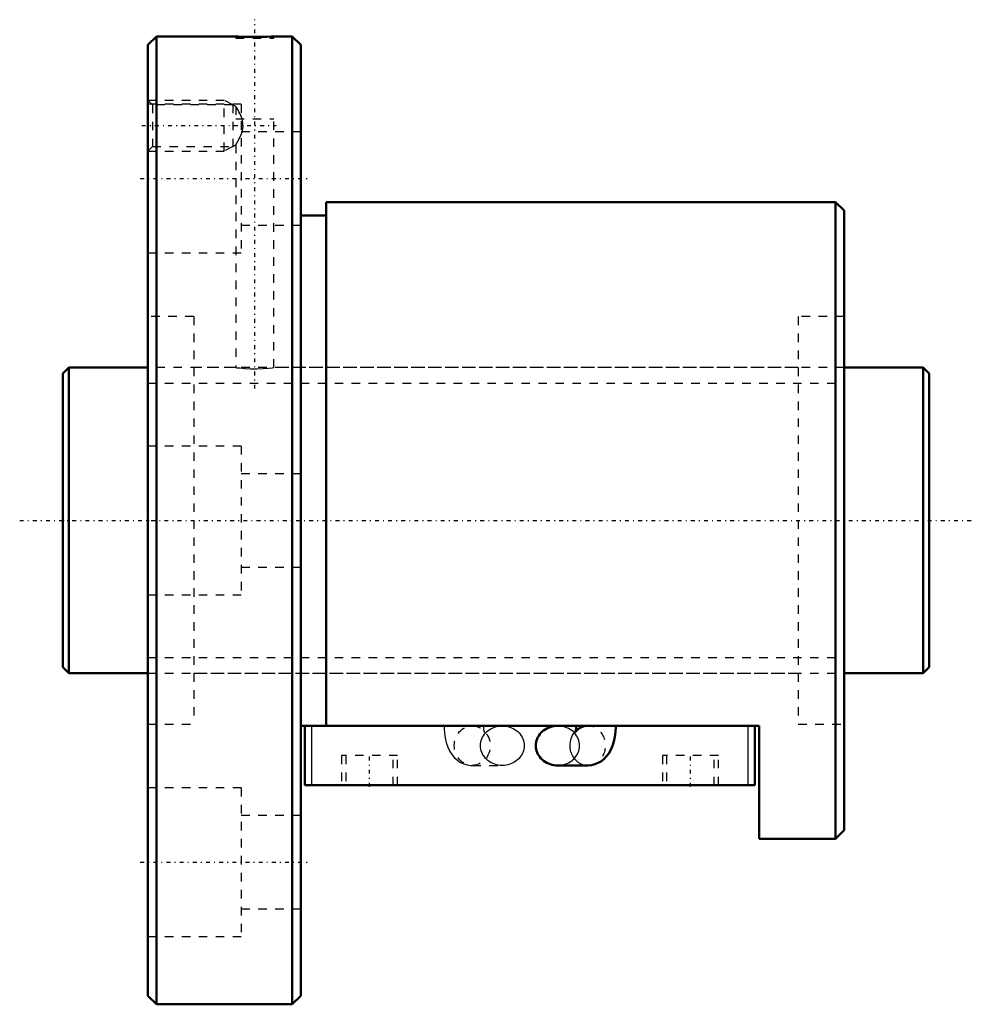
# Model space of a CAD drawing. Header units: millimetres. Extents: x -5 to 107, y -57 to 59.
import ezdxf

# ---------------------------------------------------------------- set-up
doc = ezdxf.new("R2010")
doc.units = ezdxf.units.MM
doc.linetypes.add('Center', pattern=[1.5, 0.45, -0.5, 0.05, -0.5])
doc.linetypes.add('Dashed', pattern=[2, 1, -1])
for name, color, linetype, lineweight in [('2d ConnectionPoints', 7, 'Continuous', 50), ('AM_0', 7, 'Continuous', 50), ('AM_4', 3, 'Continuous', 25), ('AM_5', 3, 'Continuous', 25), ('AM_7', 7, 'Center', 25), ('AM_9', 6, 'Dashed', 25)]:
    doc.layers.add(name, color=color, linetype=linetype, lineweight=lineweight)

# ---------------------------------------------------------------- blocks, each defined once
blk = doc.blocks.new('1_BNF_3620_1_5RR_Nut_0_in_BNF3620V_1_5RRG1_102LC0_000_rev_4')
at = {"layer": 'AM_0'}
for p, q in [((11, 57), (10, 56)), ((11, 57), (11, -57)), ((20.35, 57), (11, 57)), ((27, 57), (24.82, 57)), ((27, 57), (27, -57)), ((28, 56), (27, 57)), ((10, 56), (10, -56)), ((28, 56), (28, -56)), ((91, 37.5), (31, 37.5)), ((31, 37.5), (31, -24.2)), ((91, 37.5), (91, -37.5)), ((92, 36.5), (91, 37.5)), ((92, 36.5), (92, -36.5)), ((31, 35.9), (28, 35.9)), ((82, -24.2), (28, -24.2)), ((28.5, -31.2), (28.5, -24.2)), ((60.46, -24.2), (58.26, -24.2)), ((81.5, -31.2), (81.5, -24.2)), ((82, -37.5), (82, -24.2)), ((58.26, -28.87), (61.8, -28.87)), ((81.5, -31.2), (28.5, -31.2)), ((91, -37.5), (92, -36.5)), ((82, -37.5), (91, -37.5)), ((10, -56), (11, -57)), ((27, -57), (28, -56)), ((11, -57), (27, -57))]:
    blk.add_line(p, q, dxfattribs=at)
for points in [[(24.85, 57), (24.79, 57), (24.5, 56.99), (23.99, 56.97), (23.32, 56.96), (22.58, 56.96), (21.84, 56.96), (21.18, 56.97), (20.68, 56.99), (20.4, 57), (20.35, 57)], [(58.26, -24.2), (58.04, -24.21), (57.82, -24.24), (57.6, -24.28), (57.38, -24.34), (57.18, -24.42), (56.98, -24.51), (56.79, -24.62), (56.61, -24.75), (56.44, -24.88), (56.29, -25.03), (56.16, -25.2), (56.04, -25.37), (55.93, -25.55), (55.85, -25.74), (55.78, -25.93), (55.73, -26.13), (55.7, -26.33), (55.69, -26.53)], [(60.46, -24.2), (60.46, -24.32), (60.44, -24.56), (60.41, -24.75), (60.38, -24.88), (60.36, -24.94), (60.35, -24.94)], [(60.35, -24.94), (60.36, -24.94), (60.39, -24.88), (60.47, -24.77), (60.62, -24.63), (60.84, -24.47), (61.13, -24.33), (61.33, -24.26)], [(61.8, -28.87), (62.23, -28.83), (62.66, -28.73), (63.05, -28.57), (63.41, -28.36), (63.73, -28.1), (64.03, -27.79), (64.29, -27.44), (64.52, -27.03), (64.73, -26.57), (64.89, -26.04), (65.01, -25.48), (65.09, -24.92), (65.12, -24.35), (65.12, -24.2)], [(55.69, -26.53), (55.7, -26.74), (55.73, -26.94), (55.78, -27.14), (55.85, -27.33), (55.93, -27.52), (56.04, -27.7), (56.16, -27.87), (56.29, -28.03), (56.44, -28.18), (56.61, -28.32), (56.79, -28.44), (56.98, -28.55), (57.18, -28.65), (57.38, -28.73), (57.6, -28.79), (57.82, -28.83), (58.04, -28.86), (58.26, -28.87)]]:
    blk.add_lwpolyline(points, dxfattribs=at)
at = {"layer": 'AM_4'}
for p, q in [((29.3, -31.2), (29.3, -24.2)), ((80.7, -31.2), (80.7, -24.2))]:
    blk.add_line(p, q, dxfattribs=at)
blk.add_ellipse((61.8, -26.53), major_axis=(0, 2.33), ratio=0.906308, start_param=0.783408, end_param=3.14452, dxfattribs=at)
at = {"layer": 'AM_5', "linetype": 'Dashed'}
for p, q in [((10, 49.5), (19, 49.5)), ((19, 43.5), (19, 49.5)), ((20, 48.96), (19, 49.5)), ((10, 43.5), (19, 43.5)), ((20, 44.04), (19, 43.5))]:
    blk.add_line(p, q, dxfattribs=at)
at = {"layer": 'AM_7'}
for p, q in [((22.6, 15.53), (22.6, 58.98)), ((9.28, 46.5), (25.12, 46.5)), ((9.1, 40.27), (28.9, 40.27)), ((36.1, -31.38), (36.1, -27.52)), ((73.9, -31.38), (73.9, -27.52)), ((9.1, -40.27), (28.9, -40.27))]:
    blk.add_line(p, q, dxfattribs=at)
at = {"layer": 'AM_9'}
for p, q in [((20.35, 57), (20.35, 56.8)), ((24.85, 56.8), (24.85, 57)), ((20.35, 56.8), (24.85, 56.8)), ((10.54, 48.96), (10, 49.5)), ((21, 49.02), (10, 49.02)), ((20, 48.96), (10.54, 48.96)), ((10.54, 48.96), (10.54, 44.04)), ((20, 48.96), (20, 44.04)), ((20.36, 48.76), (20, 48.96)), ((20.35, 48.75), (20.35, 47.3)), ((21, 49.02), (21, 31.52)), ((20.35, 47.3), (24.85, 47.3)), ((24.85, 18), (24.85, 47.3)), ((28, 45.77), (21, 45.77)), ((20, 44.04), (20.36, 44.24)), ((20.35, 44.25), (20.35, 18)), ((10, 43.5), (10.54, 44.04)), ((10.54, 44.04), (20, 44.04)), ((21, 34.77), (28, 34.77)), ((10, 31.52), (21, 31.52)), ((15.4, 24), (10, 24)), ((15.4, 24), (15.4, -24)), ((86.6, 24), (86.6, -24)), ((92, 24), (86.6, 24)), ((20.35, 18), (15.4, 18)), ((86.6, 18), (24.82, 18)), ((21, 8.75), (10, 8.75)), ((21, 8.75), (21, -8.75)), ((28, 5.5), (21, 5.5)), ((21, -5.5), (28, -5.5)), ((10, -8.75), (21, -8.75)), ((15.4, -18), (86.6, -18)), ((10, -24), (15.4, -24)), ((48.2, -24.2), (48.53, -24.23)), ((51.74, -24.2), (48.2, -24.2)), ((61.8, -24.2), (60.46, -24.2)), ((61.33, -24.26), (61.37, -24.25)), ((61.64, -24.21), (61.8, -24.2)), ((86.6, -24), (92, -24)), ((39.4, -27.7), (32.8, -27.7)), ((32.8, -27.7), (32.8, -31.2)), ((33.3, -27.7), (33.3, -31.2)), ((38.9, -31.2), (38.9, -27.7)), ((39.4, -31.2), (39.4, -27.7)), ((77.2, -27.7), (70.6, -27.7)), ((70.6, -27.7), (70.6, -31.2)), ((71.1, -27.7), (71.1, -31.2)), ((76.7, -31.2), (76.7, -27.7)), ((77.2, -31.2), (77.2, -27.7)), ((48.2, -28.87), (51.74, -28.87)), ((21, -31.52), (10, -31.52)), ((21, -31.52), (21, -49.02)), ((28, -34.77), (21, -34.77)), ((21, -45.77), (28, -45.77)), ((10, -49.02), (21, -49.02))]:
    blk.add_line(p, q, dxfattribs=at)
for points in [[(21.09, 47.3), (20.89, 47.81), (20.73, 48.12), (20.58, 48.4), (20.42, 48.65), (20.35, 48.76), (20.35, 48.76)], [(20.35, 44.24), (20.35, 44.24), (20.41, 44.33), (20.57, 44.59), (20.84, 45.09), (21.1, 45.74), (21.22, 46.4), (21.15, 47.08), (21.09, 47.3)], [(20.35, 18), (20.48, 17.98), (20.84, 17.95), (21.4, 17.9), (22.1, 17.87), (22.85, 17.86), (23.57, 17.89), (24.19, 17.93), (24.63, 17.97), (24.84, 18), (24.85, 18)], [(44.88, -24.2), (44.88, -24.51), (44.93, -25.07), (45.01, -25.63), (45.15, -26.18), (45.34, -26.73), (45.57, -27.21), (45.83, -27.62), (46.13, -27.97), (46.46, -28.26), (46.82, -28.5), (47.2, -28.68), (47.61, -28.8), (48.03, -28.86), (48.2, -28.87)], [(49.16, -26.53), (49.17, -26.33), (49.2, -26.13), (49.25, -25.93), (49.32, -25.74), (49.4, -25.55), (49.51, -25.37), (49.63, -25.2), (49.76, -25.03), (49.92, -24.88), (50.08, -24.75), (50.26, -24.62), (50.45, -24.51), (50.65, -24.42), (50.86, -24.34), (51.07, -24.28), (51.29, -24.24), (51.51, -24.21), (51.74, -24.2)], [(49.62, -24.87), (49.6, -24.77), (49.57, -24.6), (49.55, -24.38), (49.54, -24.2)], [(51.74, -24.2), (51.96, -24.21), (52.18, -24.24), (52.4, -24.28), (52.62, -24.34), (52.82, -24.42), (53.02, -24.51), (53.21, -24.62), (53.39, -24.75), (53.56, -24.88), (53.71, -25.03), (53.84, -25.2), (53.96, -25.37), (54.07, -25.55), (54.15, -25.74), (54.22, -25.93), (54.27, -26.13), (54.3, -26.33), (54.31, -26.53), (54.3, -26.74), (54.27, -26.94), (54.22, -27.14), (54.15, -27.33), (54.07, -27.52), (53.96, -27.7), (53.84, -27.87), (53.71, -28.03), (53.56, -28.18), (53.39, -28.32), (53.21, -28.44), (53.02, -28.55), (52.82, -28.65), (52.62, -28.73), (52.4, -28.79), (52.18, -28.83), (51.96, -28.86), (51.74, -28.87)], [(58.26, -28.87), (58.49, -28.86), (58.71, -28.83), (58.93, -28.79), (59.14, -28.73), (59.35, -28.65), (59.55, -28.55), (59.74, -28.44), (59.92, -28.32), (60.08, -28.18), (60.24, -28.03), (60.37, -27.87), (60.49, -27.7), (60.6, -27.52), (60.68, -27.33), (60.75, -27.14), (60.8, -26.94), (60.83, -26.74), (60.84, -26.53), (60.83, -26.33), (60.8, -26.13), (60.75, -25.93), (60.68, -25.74), (60.6, -25.55), (60.49, -25.37), (60.37, -25.2), (60.24, -25.03), (60.08, -24.88), (59.92, -24.75), (59.74, -24.62), (59.55, -24.51), (59.35, -24.42), (59.14, -24.34), (58.93, -24.28), (58.71, -24.24), (58.49, -24.21), (58.26, -24.2)], [(61.37, -24.25), (61.46, -24.23), (61.64, -24.21)], [(49.54, -24.78), (49.61, -24.88), (49.64, -24.94), (49.65, -24.94)], [(49.65, -24.94), (49.65, -24.94), (49.63, -24.88), (49.62, -24.87)], [(51.74, -28.87), (51.51, -28.86), (51.29, -28.83), (51.07, -28.79), (50.86, -28.73), (50.65, -28.65), (50.45, -28.55), (50.26, -28.44), (50.08, -28.32), (49.92, -28.18), (49.76, -28.03), (49.63, -27.87), (49.51, -27.7), (49.4, -27.52), (49.32, -27.33), (49.25, -27.14), (49.2, -26.94), (49.17, -26.74), (49.16, -26.53)]]:
    blk.add_lwpolyline(points, dxfattribs=at)
blk.add_ellipse((48.2, -26.53), major_axis=(0, 2.33), ratio=0.906308, dxfattribs=at)
for start_param, end_param in [(3.227221, 6.50975), (0.54248, 0.783408), (3.14452, 3.200135)]:
    blk.add_ellipse((61.8, -26.53), major_axis=(0, 2.33), ratio=0.906308, start_param=start_param, end_param=end_param, dxfattribs=at)
blk = doc.blocks.new('2_BNF_3620_1_5RR000_Shaft_0_in_BNF3620V_1_5RRG1_102LC0_000_rev_4')
at = {"layer": 'AM_0'}
for p, q in [((0.7, 18), (0, 17.3)), ((0.7, 18), (0.7, -18)), ((10, 18), (0.7, 18)), ((101.3, 18), (92, 18)), ((102, 17.3), (101.3, 18)), ((101.3, 18), (101.3, -18)), ((0, 17.3), (0, -17.3)), ((102, 17.3), (102, -17.3)), ((0, -17.3), (0.7, -18)), ((101.3, -18), (102, -17.3)), ((0.7, -18), (10, -18)), ((92, -18), (101.3, -18))]:
    blk.add_line(p, q, dxfattribs=at)
at = {"layer": 'AM_5', "linetype": 'Dashed'}
for p, q in [((10, 16.1595), (92, 16.1595)), ((10, -16.1595), (92, -16.1595))]:
    blk.add_line(p, q, dxfattribs=at)
at = {"layer": 'AM_7'}
blk.add_line((-5.1, 0), (107.1, 0), dxfattribs=at)
at = {"layer": 'AM_9'}
for p, q in [((92, 18), (10, 18)), ((10, -18), (92, -18))]:
    blk.add_line(p, q, dxfattribs=at)

msp = doc.modelspace()

# ---------------------------------------------------------------- linework, layer by layer
at = {"layer": '2d ConnectionPoints'}
for p in [(0, 0), (10, 0)]:
    msp.add_point(p, dxfattribs=at)

# ---------------------------------------------------------------- block references
for name in ['1_BNF_3620_1_5RR_Nut_0_in_BNF3620V_1_5RRG1_102LC0_000_rev_4', '2_BNF_3620_1_5RR000_Shaft_0_in_BNF3620V_1_5RRG1_102LC0_000_rev_4']:
    msp.add_blockref(name, (0, 0))

doc.saveas('drawing.dxf')
